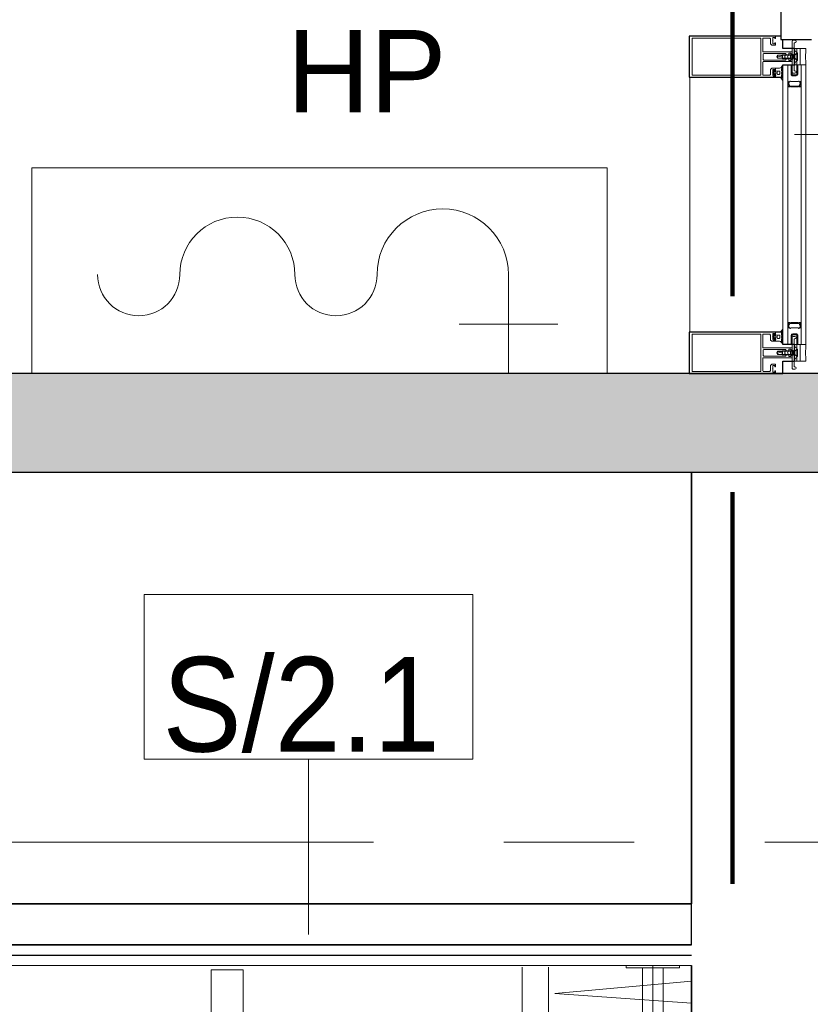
# Model space of a CAD drawing. Header units: centimetres. Extents: x 101 to 4622, y -1383 to 1498.
# Tile 13 of 68: x 2548 to 2644, y -607 to -487. Entities that reach past the tile are written whole.
import ezdxf

# ---------------------------------------------------------------- set-up
doc = ezdxf.new("R2010")
doc.units = ezdxf.units.CM
for name, pattern in [('Długa kreska', [71.4375, 47.625, -23.8125]), ('IMPORT-GEN3', [31.25, 23.75, -7.5]), ('Oś', [111.125, 63.5, -15.875, 15.875, -15.875])]:
    doc.linetypes.add(name, pattern=pattern)
for name, color, linetype, lineweight in [('A-DETL', 90, 'Continuous', 9), ('A-DETL-GENF', 92, 'Continuous', 18), ('A-DOOR', 31, 'Continuous', 25), ('A-GLAZ-CURT', 52, 'Continuous', 18), ('A-GLAZ-CWMG', 51, 'Continuous', 18), ('A-WALL', 113, 'Continuous', 25), ('A-WALL-FNSH', 113, 'Continuous', 25), ('A-WALL-IDEN', 211, 'Continuous', 18), ('A-WALL-PATT', 111, 'Continuous', 25), ('G-ANNO-TEXT', 231, 'Continuous', 18), ('G-IMPT', 8, 'Continuous', 18), ('P-SANR-FIXT', 6, 'Continuous', 18), ('S-GRID', 1, 'Continuous', 18)]:
    doc.layers.add(name, color=color, linetype=linetype, lineweight=lineweight)
doc.styles.add('Arial_5', font='arial.ttf', dxfattribs={"height": 10})
doc.styles.add('Arial_6', font='arial.ttf', dxfattribs={"width": 0.9, "height": 11.5})

# ---------------------------------------------------------------- blocks, each defined once
blk = doc.blocks.new('brodzik natryskowy dla N - Type 1-V5-4_piętro II PT - projektowany - PPOŻ B')
at = {"layer": 'P-SANR-FIXT'}
for p, q in [((-40.55, 4.05), (-40.55, 88.55)), ((-39.3, 3.75), (-39.3, 88.55)), ((-38.05, 4.05), (-38.05, 88.55)), ((-26.61, 3.95), (-26.61, 62.35)), ((-23.41, 62.35), (-23.41, 3.95)), ((10.54, 4.27), (10.54, 13.54)), ((14.45, 4.27), (14.45, 13.54)), ((-27.37, 7.14), (-44, 8.35)), ((-44, 5.67), (-27.37, 7.14)), ((-42.55, 4.05), (-42.55, 3.75)), ((-36.05, 4.05), (-42.55, 4.05)), ((-36.05, 3.75), (-36.05, 4.05)), ((14.45, 4.27), (10.54, 4.27))]:
    blk.add_line(p, q, dxfattribs=at)
blk = doc.blocks.new('HYDRANT_PPOZ_SZAFKA_NASCIENNA - SUPRON 3-1488131-4_piętro II PT - projektowany - PPOŻ B')
at = {"layer": 'P-SANR-FIXT'}
for p, q in [((47.5, 31), (-22.5, 31)), ((-22.5, 31), (-22.5, 6)), ((-22.5, 6), (-22.5, 31)), ((-22.5, 31), (47.5, 31)), ((47.5, 6), (47.5, 31)), ((47.5, 31), (47.5, 6)), ((35.5, 6), (35.5, 18)), ((35.5, 12), (29.5, 12)), ((35.5, 12), (41.5, 12))]:
    blk.add_line(p, q, dxfattribs=at)
for centre, radius, start, end in [((27.5, 18), 8, 360, 180), ((2.5, 18), 7, 0, 180), ((-9.5, 18), 5, 180, 0), ((14.5, 18), 5, 180, 0)]:
    blk.add_arc(centre, radius, start, end, dxfattribs=at)
blk = doc.blocks.new('M_Curtain Wall Dbl Glass Aluprof - 2-skrzydłowe _czynne 90_-1499611-4_piętro II PT - projektowany - PPOŻ B')
at = {"layer": 'A-DOOR'}
for p, q in [((-66.6, 1.65), (-75.9, 1.65)), ((-75.9, 1.65), (-75.9, -2.05))]:
    blk.add_line(p, q, dxfattribs=at)
blk = doc.blocks.new('Prostokątny szpros - Słup 105 mm-1305217-4_piętro II PT - projektowany - PPOŻ B')
at = {"layer": 'A-DETL-GENF'}
for p, q in [((-2.5, 2.33), (-2.5, 12.75)), ((2.45, 12.8), (-2.45, 12.8)), ((-2.26, 4.15), (-2.26, 12.4)), ((2.21, 12.45), (-2.21, 12.45)), ((2.26, 4.15), (2.26, 12.4)), ((2.5, 2.33), (2.5, 12.75)), ((-2.26, 3.8), (-2.21, 3.85)), ((-2.26, 3), (-2.26, 3.8)), ((-2.21, 4.1), (2.21, 4.1)), ((-2.21, 3.85), (-0.65, 3.85)), ((-0.65, 3.85), (-0.6, 3.8)), ((-0.6, 3.8), (-0.6, 0.33)), ((-0.35, 3.8), (-0.4, 3.75)), ((-0.4, 3.75), (-0.4, 1.06)), ((0.35, 3.8), (-0.35, 3.8)), ((0.4, 3.75), (0.35, 3.8)), ((0.4, 1.06), (0.4, 3.75)), ((0.6, 3.8), (0.65, 3.85)), ((0.6, 0.33), (0.6, 3.8)), ((0.65, 3.85), (2.21, 3.85)), ((2.21, 3.85), (2.26, 3.8)), ((2.26, 3.8), (2.26, 3)), ((-2.35, 2.6), (-2.3, 2.65)), ((-2.35, 2.4), (-2.35, 2.6)), ((-2.2, 2.4), (-2.35, 2.4)), ((-2.3, 2.65), (-1.97, 2.65)), ((-2.16, 2.9), (-2.26, 3)), ((-2.2, 2.35), (-2.2, 2.4)), ((-1.55, 2.9), (-2.16, 2.9)), ((-1.97, 2.65), (-1.95, 2.67)), ((-1.95, 2.67), (-1.92, 2.65)), ((-1.92, 2.65), (-1.6, 2.65)), ((-1.55, 2.4), (-1.7, 2.4)), ((-1.7, 2.4), (-1.7, 2.35)), ((-1.6, 2.65), (-1.55, 2.6)), ((-1.4, 2.75), (-1.55, 2.9)), ((-1.55, 2.6), (-1.55, 2.4)), ((-1.4, 2.33), (-1.4, 2.75)), ((1.55, 2.9), (1.4, 2.75)), ((1.4, 2.75), (1.4, 2.33)), ((2.16, 2.9), (1.55, 2.9)), ((1.55, 2.6), (1.6, 2.65)), ((1.55, 2.4), (1.55, 2.6)), ((1.7, 2.4), (1.55, 2.4)), ((1.6, 2.65), (1.93, 2.65)), ((1.7, 2.35), (1.7, 2.4)), ((1.93, 2.65), (1.95, 2.67)), ((1.95, 2.67), (1.98, 2.65)), ((1.98, 2.65), (2.3, 2.65)), ((2.26, 3), (2.16, 2.9)), ((2.35, 2.4), (2.2, 2.4)), ((2.2, 2.4), (2.2, 2.35)), ((2.3, 2.65), (2.35, 2.6)), ((2.35, 2.6), (2.35, 2.4)), ((-2.5, 2.33), (-2.47, 2.3)), ((-2.47, 2.3), (-2.25, 2.3)), ((-2.25, 2.3), (-2.2, 2.35)), ((-1.7, 2.35), (-1.65, 2.3)), ((-1.65, 2.3), (-1.43, 2.3)), ((-1.43, 2.3), (-1.4, 2.33)), ((1.4, 2.33), (1.43, 2.3)), ((1.43, 2.3), (1.65, 2.3)), ((1.65, 2.3), (1.7, 2.35)), ((2.2, 2.35), (2.25, 2.3)), ((2.25, 2.3), (2.47, 2.3)), ((2.47, 2.3), (2.5, 2.33)), ((-0.6, 0.33), (-0.57, 0.3)), ((-0.57, 0.3), (-0.4, 0.3)), ((-0.45, 0.65), (-0.4, 0.7)), ((-0.45, 0.45), (-0.45, 0.65)), ((-0.35, 0.45), (-0.45, 0.45)), ((-0.4, 1.06), (-0.32, 1.02)), ((-0.4, 0.7), (-0.28, 0.7)), ((-0.4, 0.3), (-0.35, 0.35)), ((-0.35, 0.35), (-0.35, 0.45)), ((-0.32, 1.02), (-0.08, 1.16)), ((-0.28, 0.7), (0, 0.86)), ((-0.08, 1.16), (0.08, 1.16)), ((0, 0.86), (0.28, 0.7)), ((0.08, 1.16), (0.33, 1.02)), ((0.28, 0.7), (0.4, 0.7)), ((0.33, 1.02), (0.4, 1.06)), ((0.45, 0.45), (0.35, 0.45)), ((0.35, 0.45), (0.35, 0.35)), ((0.35, 0.35), (0.4, 0.3)), ((0.4, 0.7), (0.45, 0.65)), ((0.4, 0.3), (0.57, 0.3)), ((0.45, 0.65), (0.45, 0.45)), ((0.57, 0.3), (0.6, 0.33))]:
    blk.add_line(p, q, dxfattribs=at)
for centre, start, end in [((-2.45, 12.75), 90, 180), ((-2.21, 12.4), 90, 180), ((2.21, 12.4), 0, 90), ((2.45, 12.75), 0, 90), ((-2.21, 4.15), 180, 270), ((2.21, 4.15), 270, 0)]:
    blk.add_arc(centre, 0.05, start, end, dxfattribs=at)
at = {"layer": 'G-IMPT'}
for p, q in [((-0.02, 2.15), (-0.05, 2.1)), ((0.12, 1.51), (-0.03, 2.01)), ((-2, -0.05), (-2, 0.15)), ((2, 0.15), (2, -0.05)), ((-1, -1.4), (-1, -0.7)), ((0.19, -0.03), (-0.19, -0.03)), ((1, -1.4), (1, -0.7))]:
    blk.add_line(p, q, dxfattribs=at)
at = {"layer": 'G-IMPT', "flags": 128}
for points in [[(0.46, -0.3), (0.46, -0.35), (-0.46, -0.35), (-0.46, -0.3), (0.46, -0.3), (0.19, -0.03), (0.19, 0.45), (0.19, 1.35), (0.19, 1.51), (0.19, 2.05), (0.02, 2.15), (-0.02, 2.15), (-0.19, 2.05), (-0.19, 1.51), (0.19, 1.51), (0.24, 1.46), (0.24, 1.35), (0.24, 0.5), (-0.24, 0.5), (-0.24, 1.35), (-0.24, 1.46), (0.24, 1.46)], [(-0.24, 1.46), (-0.19, 1.51), (-0.19, 1.35), (-0.19, 0.45), (0.19, 0.45), (0.24, 0.5)], [(-1.85, 0.3), (-0.36, 0.3), (-0.34, 0.31), (-0.33, 0.34), (-0.31, 0.35), (-0.3, 0.35), (-0.28, 0.33), (-0.28, 0.2), (-0.23, 0.15), (-0.19, 0.15), (0.19, 0.15), (0.23, 0.15), (0.28, 0.2), (0.28, 0.33), (0.3, 0.35), (0.31, 0.35), (0.33, 0.34), (0.34, 0.31), (0.36, 0.3), (1.85, 0.3)], [(1.7, -0.05), (1.7, 0), (1.67, 0.03), (1.22, 0.03), (1.18, 0.03), (0.68, -0.09), (0.6, -0.19), (0.6, -0.25), (0.55, -0.3), (0.05, -0.3), (0.03, -0.29), (0.02, -0.28), (-0.02, -0.28), (-0.03, -0.29), (-0.05, -0.3), (-0.55, -0.3), (-0.6, -0.25), (-0.6, -0.19), (-0.68, -0.09), (-1.18, 0.03), (-1.22, 0.03), (-1.67, 0.03), (-1.7, 0), (-1.7, -0.05)], [(-0.46, -0.3), (-0.19, -0.03), (-0.19, 0.45), (-0.24, 0.5)]]:
    blk.add_lwpolyline(points, dxfattribs=at)
at = {"layer": 'G-IMPT', "linetype": 'IMPORT-GEN3', "flags": 128}
blk.add_lwpolyline([(-0.02, 2.15), (0.17, 2.04), (0.17, 1.51)], dxfattribs=at)
at = {"layer": 'G-IMPT', "flags": 128}
for points in [[(-1, 0.3), (1, 0.3), (1, -0.3), (-1, -0.3)], [(-1, -0.3), (1, -0.3), (1, -0.7), (-1, -0.7)]]:
    blk.add_lwpolyline(points, close=True, dxfattribs=at)
at = {"layer": 'G-IMPT'}
for centre, radius, start, end in [((-0.12, 2.22), 0.183, 247.4798, 294.8131), ((0.1, 2.07), 0.146, 170, 204.7886), ((-1.85, 0.15), 0.15, 90, 180), ((1.85, 0.15), 0.15, 360, 90), ((-1.85, -0.05), 0.15, 180, 0), ((1.85, -0.05), 0.15, 180, 0), ((0, -11.37), 10.02, 84.2752, 95.7248)]:
    blk.add_arc(centre, radius, start, end, dxfattribs=at)
blk = doc.blocks.new('Prostokątny szpros - Słup Aluprof MB-SR50N EFEKT Ug_1_0-1406816-4_piętro II PT - projektowany - PPOŻ B')
at = {"layer": 'A-GLAZ-CWMG', "lineweight": 25}
for p, q in [((-1, -1.4), (-1, 0)), ((-1, 0), (1, 0)), ((1, 0), (1, -1.4)), ((-2.5, -12.8), (-2.5, -1.4)), ((-2.5, -1.4), (-1, -1.4)), ((1, -1.4), (2.1, -1.4)), ((2.5, -1.65), (2.5, -12.8)), ((2.5, -12.8), (-2.5, -12.8))]:
    blk.add_line(p, q, dxfattribs=at)
blk = doc.blocks.new('Aluprof szyba Ug_1_0 - Aluprof szyba Ug_1_0-1501037-4_piętro II PT - projektowany - PPOŻ B')
at = {"layer": 'A-GLAZ-CURT'}
for p, q in [((17, 1.4), (-17, 1.4)), ((-17, 1.4), (-17, -1.4)), ((17, -1.4), (17, 1.4)), ((-17, 0.8), (17, 0.8)), ((-17, -0.8), (17, -0.8)), ((-17, -1.4), (17, -1.4))]:
    blk.add_line(p, q, dxfattribs=at)
at = {"layer": 'G-IMPT'}
for p, q in [((-16.27, 2.57), (-16.35, 2.46)), ((-16.21, 2.58), (-16.25, 2.58)), ((-16.2, 2.47), (-16.2, 2.27)), ((-15.9, 2.27), (-15.9, 2.47)), ((-15.85, 2.58), (-15.89, 2.58)), ((-15.75, 2.46), (-15.83, 2.57)), ((15.75, 2.46), (15.83, 2.57)), ((15.85, 2.58), (15.89, 2.58)), ((15.9, 2.27), (15.9, 2.47)), ((16.2, 2.47), (16.2, 2.27)), ((16.21, 2.58), (16.25, 2.58)), ((16.27, 2.57), (16.35, 2.46)), ((-16.6, 2.27), (-16.6, 1.85)), ((-16.38, 2.3), (-16.57, 2.3)), ((-16.47, 1.6), (-16.31, 1.6)), ((-16.25, 2.05), (-16.25, 1.85)), ((-15.9, 2.1), (-16.2, 2.1)), ((-16.2, 1.8), (-15.9, 1.8)), ((-16.18, 2.25), (-15.92, 2.25)), ((-15.85, 1.85), (-15.85, 2.05)), ((-15.79, 1.6), (-15.63, 1.6)), ((-15.53, 2.3), (-15.72, 2.3)), ((-15.5, 1.85), (-15.5, 2.27)), ((15.5, 1.85), (15.5, 2.27)), ((15.53, 2.3), (15.72, 2.3)), ((15.79, 1.6), (15.63, 1.6)), ((15.85, 1.85), (15.85, 2.05)), ((15.9, 2.1), (16.2, 2.1)), ((16.2, 1.8), (15.9, 1.8)), ((16.18, 2.25), (15.92, 2.25)), ((16.25, 2.05), (16.25, 1.85)), ((16.47, 1.6), (16.31, 1.6)), ((16.38, 2.3), (16.57, 2.3)), ((16.6, 2.27), (16.6, 1.85)), ((-16.95, 0.3), (-15.9, 0.3)), ((16.95, 0.3), (15.9, 0.3)), ((-15.9, -0.3), (-16.95, -0.3)), ((15.9, -0.3), (16.95, -0.3))]:
    blk.add_line(p, q, dxfattribs=at)
at = {"layer": 'G-IMPT', "flags": 128}
for points in [[(-16.33, 2.43), (-16.3, 2.42), (-16.3, 2.3)], [(-15.8, 2.3), (-15.8, 2.42), (-15.76, 2.43)], [(15.8, 2.3), (15.8, 2.42), (15.76, 2.43)], [(16.33, 2.43), (16.3, 2.42), (16.3, 2.3)], [(-17, -0.35), (-17, -0.4), (-17, -0.8), (-14.93, -0.8), (-14.93, -0.77), (-14.95, -0.77), (-14.96, -0.76), (-14.97, -0.74), (-14.97, -0.72), (-14.97, -0.71), (-14.96, -0.7), (-14.95, -0.69), (-14.94, -0.69), (-14.94, -0.69), (-14.94, -0.69), (-14.93, -0.68), (-14.93, -0.68), (-14.93, -0.67), (-14.92, -0.67), (-14.92, -0.66), (-14.92, -0.66), (-14.92, -0.65), (-14.92, -0.65), (-14.92, -0.64), (-14.92, -0.64), (-14.92, -0.63), (-14.92, -0.63), (-14.93, -0.62), (-14.93, -0.62), (-14.93, -0.62), (-14.94, -0.61), (-14.94, -0.61), (-14.95, -0.6), (-15.02, -0.57), (-15.03, -0.55), (-15.03, -0.54), (-15.03, -0.5), (-15.03, -0.5), (-15.03, -0.49), (-15.02, -0.48), (-15.01, -0.47), (-15.01, -0.47), (-15, -0.47), (-15, -0.47), (-15, -0.47), (-15, -0.47), (-14.98, -0.46), (-14.98, -0.46), (-14.98, -0.46), (-14.98, -0.46), (-14.98, -0.46), (-14.98, -0.46), (-14.98, -0.46), (-14.97, -0.45), (-14.97, -0.45), (-14.97, -0.45), (-14.97, -0.45), (-14.97, -0.45), (-14.97, -0.44), (-14.97, -0.44), (-14.97, 0), (-14.97, 0.44), (-14.97, 0.44), (-14.97, 0.45), (-14.97, 0.45), (-14.97, 0.45), (-14.97, 0.45), (-14.97, 0.45), (-14.98, 0.46), (-14.98, 0.46), (-14.98, 0.46), (-14.98, 0.46), (-14.98, 0.46), (-14.98, 0.46), (-14.98, 0.46), (-14.98, 0.46), (-14.99, 0.46), (-14.99, 0.46), (-14.99, 0.46), (-14.99, 0.46), (-14.99, 0.46), (-15, 0.47), (-15, 0.47), (-15, 0.47), (-15, 0.47), (-15, 0.47), (-15, 0.47), (-15.01, 0.47), (-15.01, 0.47), (-15.02, 0.48), (-15.03, 0.49), (-15.03, 0.5), (-15.03, 0.55), (-15.02, 0.57), (-15.01, 0.57), (-14.95, 0.6), (-14.94, 0.61), (-14.94, 0.61), (-14.93, 0.62), (-14.93, 0.62), (-14.93, 0.62), (-14.92, 0.63), (-14.92, 0.63), (-14.92, 0.64), (-14.92, 0.64), (-14.92, 0.65), (-14.92, 0.65), (-14.92, 0.66), (-14.92, 0.66), (-14.92, 0.67), (-14.93, 0.67), (-14.93, 0.68), (-14.93, 0.68), (-14.94, 0.69), (-14.94, 0.69), (-14.94, 0.69), (-14.95, 0.69), (-14.95, 0.69), (-14.96, 0.7), (-14.97, 0.71), (-14.97, 0.72), (-14.97, 0.74), (-14.96, 0.76), (-14.95, 0.77), (-14.93, 0.77), (-14.93, 0.8), (-17, 0.8), (-17, 0.4), (-17, 0.35)], [(-15.8, 0.2), (-15.8, 0.04), (-15.81, 0.01)], [(-14.94, 0.7), (-14.85, 0.69), (-14.77, 0.68), (-14.68, 0.67), (-14.6, 0.66)], [(-14.35, 0.8), (-14.49, 0.8), (-14.64, 0.8), (-14.79, 0.8), (-14.93, 0.8)], [(-14.93, 0.8), (-14.93, 0.79), (-14.93, 0.78), (-14.93, 0.78), (-14.93, 0.77)], [(-14.93, 0.77), (-14.81, 0.77), (-14.68, 0.77), (-14.56, 0.77), (-14.44, 0.77)], [(-14.49, 0.76), (-14.6, 0.76), (-14.71, 0.76), (-14.82, 0.76), (-14.93, 0.76)], [(-14.6, 0.66), (-14.59, 0.65), (-14.59, 0.64), (-14.58, 0.63), (-14.58, 0.62)], [(-14.58, 0.62), (-14.58, 0.61), (-14.57, 0.6), (-14.56, 0.59), (-14.55, 0.59)], [(-14.55, 0.59), (-14.53, 0.59), (-14.52, 0.59), (-14.5, 0.59), (-14.48, 0.59)], [(-14.47, 0.73), (-14.47, 0.74), (-14.47, 0.75), (-14.48, 0.76), (-14.49, 0.76)], [(-14.48, 0.71), (-14.48, 0.72), (-14.48, 0.73), (-14.48, 0.73), (-14.47, 0.73)], [(-14.48, 0.69), (-14.48, 0.69), (-14.48, 0.7), (-14.48, 0.71), (-14.48, 0.71)], [(-14.45, 0.69), (-14.45, 0.69), (-14.46, 0.69), (-14.47, 0.69), (-14.48, 0.69)], [(-14.44, 0.77), (-14.44, 0.75), (-14.44, 0.73), (-14.44, 0.71), (-14.45, 0.69)], [(-14.44, 0.77), (-14.41, 0.77), (-14.39, 0.77), (-14.37, 0.77), (-14.35, 0.77)], [(-14.35, 0.77), (-14.37, 0.77), (-14.39, 0.77), (-14.41, 0.77), (-14.44, 0.77)], [(-14.43, 0.54), (-14.43, 0.27), (-14.43, 0), (-14.43, -0.27), (-14.43, -0.54)], [(-14.34, 0.47), (-14.36, 0.49), (-14.37, 0.52), (-14.36, 0.55), (-14.35, 0.57)], [(-14.35, 0.77), (-14.35, 0.78), (-14.35, 0.79), (-14.35, 0.79), (-14.35, 0.8)], [(-14.35, 0.57), (-14.35, 0.57), (-14.34, 0.58), (-14.34, 0.58), (-14.34, 0.58)], [(-14.33, 0.44), (-14.33, 0.45), (-14.33, 0.46), (-14.34, 0.46), (-14.34, 0.47)], [(-14.33, 0.6), (-14.33, 0.64), (-14.33, 0.68), (-14.33, 0.72), (-14.33, 0.76)], [(-14.33, -0.44), (-14.33, -0.22), (-14.33, 0), (-14.33, 0.22), (-14.33, 0.44)], [(14.33, 0.6), (14.33, 0.64), (14.33, 0.68), (14.33, 0.72), (14.33, 0.76)], [(14.33, 0.44), (14.33, 0.45), (14.33, 0.46), (14.34, 0.46), (14.34, 0.47)], [(14.33, -0.44), (14.33, -0.22), (14.33, 0), (14.33, 0.22), (14.33, 0.44)], [(14.35, 0.57), (14.35, 0.57), (14.34, 0.58), (14.34, 0.58), (14.34, 0.58)], [(14.34, 0.47), (14.36, 0.49), (14.37, 0.52), (14.36, 0.55), (14.35, 0.57)], [(14.35, 0.8), (14.49, 0.8), (14.64, 0.8), (14.79, 0.8), (14.93, 0.8)], [(14.35, 0.77), (14.35, 0.78), (14.35, 0.79), (14.35, 0.79), (14.35, 0.8)], [(14.44, 0.77), (14.41, 0.77), (14.39, 0.77), (14.37, 0.77), (14.35, 0.77)], [(14.35, 0.77), (14.37, 0.77), (14.39, 0.77), (14.41, 0.77), (14.44, 0.77)], [(14.43, 0.54), (14.43, 0.27), (14.43, 0), (14.43, -0.27), (14.43, -0.54)], [(14.93, 0.77), (14.81, 0.77), (14.68, 0.77), (14.56, 0.77), (14.44, 0.77)], [(14.44, 0.77), (14.44, 0.75), (14.44, 0.73), (14.44, 0.71), (14.45, 0.69)], [(14.45, 0.69), (14.45, 0.69), (14.46, 0.69), (14.47, 0.69), (14.48, 0.69)], [(14.47, 0.73), (14.47, 0.74), (14.47, 0.75), (14.48, 0.76), (14.49, 0.76)], [(14.48, 0.71), (14.48, 0.72), (14.48, 0.73), (14.48, 0.73), (14.47, 0.73)], [(14.48, 0.69), (14.48, 0.69), (14.48, 0.7), (14.48, 0.71), (14.48, 0.71)], [(14.55, 0.59), (14.53, 0.59), (14.52, 0.59), (14.5, 0.59), (14.48, 0.59)], [(14.49, 0.76), (14.6, 0.76), (14.71, 0.76), (14.82, 0.76), (14.93, 0.76)], [(14.58, 0.62), (14.58, 0.61), (14.57, 0.6), (14.56, 0.59), (14.55, 0.59)], [(14.6, 0.66), (14.59, 0.65), (14.59, 0.64), (14.58, 0.63), (14.58, 0.62)], [(14.94, 0.7), (14.85, 0.69), (14.77, 0.68), (14.68, 0.67), (14.6, 0.66)], [(17, -0.35), (17, -0.4), (17, -0.8), (14.93, -0.8), (14.93, -0.77), (14.95, -0.77), (14.96, -0.76), (14.97, -0.74), (14.97, -0.72), (14.97, -0.71), (14.96, -0.7), (14.95, -0.69), (14.94, -0.69), (14.94, -0.69), (14.94, -0.69), (14.93, -0.68), (14.93, -0.68), (14.93, -0.67), (14.92, -0.67), (14.92, -0.66), (14.92, -0.66), (14.92, -0.65), (14.92, -0.65), (14.92, -0.64), (14.92, -0.64), (14.92, -0.63), (14.92, -0.63), (14.93, -0.62), (14.93, -0.62), (14.93, -0.62), (14.94, -0.61), (14.94, -0.61), (14.95, -0.6), (15.02, -0.57), (15.03, -0.55), (15.03, -0.54), (15.03, -0.5), (15.03, -0.5), (15.03, -0.49), (15.02, -0.48), (15.01, -0.47), (15.01, -0.47), (15, -0.47), (15, -0.47), (15, -0.47), (15, -0.47), (14.98, -0.46), (14.98, -0.46), (14.98, -0.46), (14.98, -0.46), (14.98, -0.46), (14.98, -0.46), (14.98, -0.46), (14.97, -0.45), (14.97, -0.45), (14.97, -0.45), (14.97, -0.45), (14.97, -0.45), (14.97, -0.44), (14.97, -0.44), (14.97, 0), (14.97, 0.44), (14.97, 0.44), (14.97, 0.45), (14.97, 0.45), (14.97, 0.45), (14.97, 0.45), (14.97, 0.45), (14.98, 0.46), (14.98, 0.46), (14.98, 0.46), (14.98, 0.46), (14.98, 0.46), (14.98, 0.46), (14.98, 0.46), (14.98, 0.46), (14.99, 0.46), (14.99, 0.46), (14.99, 0.46), (14.99, 0.46), (14.99, 0.46), (15, 0.47), (15, 0.47), (15, 0.47), (15, 0.47), (15, 0.47), (15, 0.47), (15.01, 0.47), (15.01, 0.47), (15.02, 0.48), (15.03, 0.49), (15.03, 0.5), (15.03, 0.55), (15.02, 0.57), (15.01, 0.57), (14.95, 0.6), (14.94, 0.61), (14.94, 0.61), (14.93, 0.62), (14.93, 0.62), (14.93, 0.62), (14.92, 0.63), (14.92, 0.63), (14.92, 0.64), (14.92, 0.64), (14.92, 0.65), (14.92, 0.65), (14.92, 0.66), (14.92, 0.66), (14.92, 0.67), (14.93, 0.67), (14.93, 0.68), (14.93, 0.68), (14.94, 0.69), (14.94, 0.69), (14.94, 0.69), (14.95, 0.69), (14.95, 0.69), (14.96, 0.7), (14.97, 0.71), (14.97, 0.72), (14.97, 0.74), (14.96, 0.76), (14.95, 0.77), (14.93, 0.77), (14.93, 0.8), (17, 0.8), (17, 0.4), (17, 0.35)], [(14.93, 0.8), (14.93, 0.79), (14.93, 0.78), (14.93, 0.78), (14.93, 0.77)], [(15.8, 0.2), (15.8, 0.04), (15.81, 0.01)], [(-15.81, -0.01), (-15.81, -0.02), (-15.8, -0.2)], [(-14.6, -0.66), (-14.68, -0.67), (-14.77, -0.68), (-14.85, -0.69), (-14.94, -0.7)], [(-14.93, -0.76), (-14.82, -0.76), (-14.71, -0.76), (-14.6, -0.76), (-14.49, -0.76)], [(-14.44, -0.77), (-14.56, -0.77), (-14.68, -0.77), (-14.81, -0.77), (-14.93, -0.77)], [(-14.93, -0.77), (-14.93, -0.78), (-14.93, -0.79), (-14.93, -0.79), (-14.93, -0.8)], [(-14.93, -0.8), (-14.79, -0.8), (-14.64, -0.8), (-14.49, -0.8), (-14.35, -0.8)], [(-14.58, -0.62), (-14.58, -0.63), (-14.59, -0.64), (-14.59, -0.65), (-14.6, -0.66)], [(-14.55, -0.59), (-14.56, -0.59), (-14.57, -0.6), (-14.58, -0.61), (-14.58, -0.62)], [(-14.48, -0.59), (-14.5, -0.59), (-14.52, -0.59), (-14.53, -0.59), (-14.55, -0.59)], [(-14.49, -0.76), (-14.48, -0.76), (-14.47, -0.75), (-14.47, -0.74), (-14.47, -0.73)], [(-14.48, -0.71), (-14.48, -0.71), (-14.48, -0.7), (-14.48, -0.69), (-14.48, -0.69)], [(-14.48, -0.69), (-14.47, -0.69), (-14.46, -0.69), (-14.45, -0.69), (-14.45, -0.69)], [(-14.47, -0.73), (-14.48, -0.73), (-14.48, -0.73), (-14.48, -0.72), (-14.48, -0.71)], [(-14.45, -0.69), (-14.44, -0.71), (-14.44, -0.73), (-14.44, -0.75), (-14.44, -0.77)], [(-14.35, -0.78), (-14.37, -0.77), (-14.39, -0.77), (-14.41, -0.77), (-14.44, -0.77)], [(-14.44, -0.77), (-14.41, -0.77), (-14.39, -0.77), (-14.37, -0.77), (-14.35, -0.78)], [(-14.35, -0.57), (-14.36, -0.55), (-14.37, -0.52), (-14.36, -0.49), (-14.34, -0.47)], [(-14.34, -0.58), (-14.34, -0.58), (-14.34, -0.58), (-14.35, -0.57), (-14.35, -0.57)], [(-14.35, -0.8), (-14.35, -0.79), (-14.35, -0.79), (-14.35, -0.78), (-14.35, -0.78)], [(-14.34, -0.47), (-14.34, -0.46), (-14.33, -0.46), (-14.33, -0.45), (-14.33, -0.44)], [(-14.33, -0.76), (-14.33, -0.72), (-14.33, -0.68), (-14.33, -0.64), (-14.33, -0.6)], [(14.34, -0.47), (14.34, -0.46), (14.33, -0.46), (14.33, -0.45), (14.33, -0.44)], [(14.33, -0.76), (14.33, -0.72), (14.33, -0.68), (14.33, -0.64), (14.33, -0.6)], [(14.35, -0.57), (14.36, -0.55), (14.37, -0.52), (14.36, -0.49), (14.34, -0.47)], [(14.34, -0.58), (14.34, -0.58), (14.34, -0.58), (14.35, -0.57), (14.35, -0.57)], [(14.35, -0.78), (14.37, -0.77), (14.39, -0.77), (14.41, -0.77), (14.44, -0.77)], [(14.44, -0.77), (14.41, -0.77), (14.39, -0.77), (14.37, -0.77), (14.35, -0.78)], [(14.35, -0.8), (14.35, -0.79), (14.35, -0.79), (14.35, -0.78), (14.35, -0.78)], [(14.93, -0.8), (14.79, -0.8), (14.64, -0.8), (14.49, -0.8), (14.35, -0.8)], [(14.45, -0.69), (14.44, -0.71), (14.44, -0.73), (14.44, -0.75), (14.44, -0.77)], [(14.44, -0.77), (14.56, -0.77), (14.68, -0.77), (14.81, -0.77), (14.93, -0.77)], [(14.48, -0.69), (14.47, -0.69), (14.46, -0.69), (14.45, -0.69), (14.45, -0.69)], [(14.47, -0.73), (14.48, -0.73), (14.48, -0.73), (14.48, -0.72), (14.48, -0.71)], [(14.49, -0.76), (14.48, -0.76), (14.47, -0.75), (14.47, -0.74), (14.47, -0.73)], [(14.48, -0.59), (14.5, -0.59), (14.52, -0.59), (14.53, -0.59), (14.55, -0.59)], [(14.48, -0.71), (14.48, -0.71), (14.48, -0.7), (14.48, -0.69), (14.48, -0.69)], [(14.93, -0.76), (14.82, -0.76), (14.71, -0.76), (14.6, -0.76), (14.49, -0.76)], [(14.55, -0.59), (14.56, -0.59), (14.57, -0.6), (14.58, -0.61), (14.58, -0.62)], [(14.58, -0.62), (14.58, -0.63), (14.59, -0.64), (14.59, -0.65), (14.6, -0.66)], [(14.6, -0.66), (14.68, -0.67), (14.77, -0.68), (14.85, -0.69), (14.94, -0.7)], [(14.93, -0.77), (14.93, -0.78), (14.93, -0.79), (14.93, -0.79), (14.93, -0.8)], [(15.81, -0.01), (15.81, -0.02), (15.8, -0.2)]]:
    blk.add_lwpolyline(points, dxfattribs=at)
for points in [[(-16.98, 0.42), (-15.88, 0.42)], [(-15.68, 0.22), (-15.68, -0.22)], [(15.68, 0.22), (15.68, -0.22)], [(16.98, 0.42), (15.88, 0.42)], [(-15.88, -0.42), (-16.98, -0.42)], [(15.88, -0.42), (16.98, -0.42)]]:
    blk.add_lwpolyline(points, close=True, dxfattribs=at)
at = {"layer": 'G-IMPT'}
for centre, radius, start, end in [((-16.33, 2.45), 0.02, 145, 255), ((-16.25, 2.55), 0.03, 90, 145), ((-16.21, 2.55), 0.03, 63.112, 90), ((-16.18, 2.47), 0.02, 75.5225, 180), ((-16.05, 2.84), 0.3, 241.3165, 298.6835), ((-16.05, 2.93), 0.464, 254.3781, 285.6219), ((-15.92, 2.47), 0.02, 0, 104.4775), ((-15.89, 2.55), 0.03, 90, 116.888), ((-15.85, 2.55), 0.03, 35, 90), ((-15.77, 2.45), 0.02, 285, 35), ((15.77, 2.45), 0.02, 145, 255), ((15.85, 2.55), 0.03, 90, 145), ((15.89, 2.55), 0.03, 63.112, 90), ((15.92, 2.47), 0.02, 75.5225, 180), ((16.05, 2.84), 0.3, 241.3165, 298.6835), ((16.05, 2.93), 0.464, 254.3781, 285.6219), ((16.18, 2.47), 0.02, 360, 104.4775), ((16.21, 2.55), 0.03, 90, 116.888), ((16.25, 2.55), 0.03, 35, 90), ((16.33, 2.45), 0.02, 285, 35), ((-16.91, 1.44), 0.0401, 119.3457, 285.4538), ((-17.04, 1.9), 0.442, 284.0449, 352.6549), ((-16.97, 2.02), 0.624, 276.7503, 313.2183), ((-16.57, 2.27), 0.03, 90, 180), ((-16.47, 1.5), 0.1, 90.109, 138.502), ((-16.47, 1.43), 0.03, 90.109, 270.109), ((-16.51, 1.96), 0.559, 273.2975, 316.7848), ((-16.51, 1.78), 0.324, 276.9049, 314.0419), ((-16.38, 2.27), 0.03, 30, 90), ((-16.33, 2.3), 0.03, 210, 360), ((-16.31, 1.57), 0.03, 314.0419, 90.5024), ((-16.2, 2.05), 0.05, 90, 180), ((-16.2, 1.85), 0.05, 180, 270), ((-16.18, 2.27), 0.02, 180, 270), ((-16.05, 1.55), 0.05, 85.1106, 150.4706), ((-16.05, 1.55), 0.05, 29.5294, 94.8894), ((-15.59, 1.96), 0.559, 223.2152, 266.7025), ((-15.92, 2.27), 0.02, 270, 360), ((-15.9, 2.05), 0.05, 0, 90), ((-15.9, 1.85), 0.05, 270, 360), ((-15.79, 1.57), 0.03, 89.4976, 225.9581), ((-15.59, 1.78), 0.324, 225.9581, 263.0951), ((-15.77, 2.3), 0.03, 180, 330), ((-15.72, 2.27), 0.03, 90, 150), ((-15.63, 1.5), 0.1, 41.498, 89.891), ((-15.63, 1.43), 0.03, 269.891, 89.891), ((-15.13, 2.02), 0.624, 226.7817, 263.2497), ((-15.53, 2.27), 0.03, 360, 90), ((-15.06, 1.9), 0.442, 187.3451, 255.9551), ((-15.19, 1.44), 0.0401, 254.5462, 60.6543), ((15.19, 1.44), 0.0401, 119.3457, 285.4538), ((15.06, 1.9), 0.442, 284.0449, 352.6549), ((15.13, 2.02), 0.624, 276.7503, 313.2183), ((15.53, 2.27), 0.03, 90, 180), ((15.63, 1.5), 0.1, 90.109, 138.502), ((15.63, 1.43), 0.03, 90.109, 270.109), ((15.59, 1.96), 0.559, 273.2975, 316.7848), ((15.59, 1.78), 0.324, 276.9049, 314.0419), ((15.72, 2.27), 0.03, 30, 90), ((15.77, 2.3), 0.03, 210, 360), ((15.79, 1.57), 0.03, 314.0419, 90.5024), ((15.9, 2.05), 0.05, 90, 180), ((15.9, 1.85), 0.05, 180, 270), ((15.92, 2.27), 0.02, 180, 270), ((16.05, 1.55), 0.05, 85.1106, 150.4706), ((16.05, 1.55), 0.05, 29.5294, 94.8894), ((16.51, 1.96), 0.559, 223.2152, 266.7025), ((16.18, 2.27), 0.02, 270, 360), ((16.2, 2.05), 0.05, 360, 90), ((16.2, 1.85), 0.05, 270, 360), ((16.31, 1.57), 0.03, 89.4976, 225.9581), ((16.51, 1.78), 0.324, 225.9581, 263.0951), ((16.33, 2.3), 0.03, 180, 330), ((16.38, 2.27), 0.03, 90, 150), ((16.47, 1.5), 0.1, 41.498, 89.891), ((16.47, 1.43), 0.03, 269.891, 89.891), ((16.97, 2.02), 0.624, 226.7817, 263.2497), ((16.57, 2.27), 0.03, 0, 90), ((17.04, 1.9), 0.442, 187.3451, 255.9551), ((16.91, 1.44), 0.0401, 254.5462, 60.6543), ((-16.98, 0.4), 0.02, 90, 180), ((-16.98, 0.4), 0.02, 90, 180), ((-16.95, 0.35), 0.05, 180, 270), ((-15.9, 0.2), 0.1, 360, 90), ((-15.88, 0.22), 0.2, 0, 90), ((-15.88, 0.22), 0.2, 0, 90), ((-15.8, 0), 0.02, 135, 225), ((-15.82, 0.04), 0.02, 315, 360), ((-14.93, 0.73), 0.03, 90.0255, 262.7766), ((-14.48, 0.54), 0.05, 360, 90), ((-14.35, 0.76), 0.0151, 0.296, 89.704), ((-14.36, 0.6), 0.03, 318.7673, 0), ((14.35, 0.76), 0.0151, 90.296, 179.704), ((14.36, 0.6), 0.03, 180, 221.2327), ((14.48, 0.54), 0.05, 90, 180), ((14.93, 0.73), 0.03, 277.2234, 89.9745), ((15.88, 0.22), 0.2, 90, 180), ((15.88, 0.22), 0.2, 90, 180), ((15.9, 0.2), 0.1, 90, 180), ((15.82, 0.04), 0.02, 180, 225), ((15.8, 0), 0.02, 315, 45), ((16.95, 0.35), 0.05, 270, 360), ((16.98, 0.4), 0.02, 360, 90), ((16.98, 0.4), 0.02, 360, 90), ((-16.95, -0.35), 0.05, 90, 180), ((-16.98, -0.4), 0.02, 180, 270), ((-16.98, -0.4), 0.02, 180, 270), ((-15.9, -0.2), 0.1, 270, 0), ((-15.88, -0.22), 0.2, 270, 0), ((-15.88, -0.22), 0.2, 270, 0), ((-15.82, -0.04), 0.02, 360, 45), ((-14.93, -0.73), 0.03, 97.2234, 269.9745), ((-14.48, -0.54), 0.05, 270, 360), ((-14.35, -0.76), 0.0151, 270.296, 359.704), ((-14.36, -0.6), 0.03, 360, 41.2327), ((14.36, -0.6), 0.03, 138.7673, 180), ((14.35, -0.76), 0.0151, 180.296, 269.704), ((14.48, -0.54), 0.05, 180, 270), ((14.93, -0.73), 0.03, 270.0255, 82.7766), ((15.88, -0.22), 0.2, 180, 270), ((15.88, -0.22), 0.2, 180, 270), ((15.82, -0.04), 0.02, 135, 180), ((15.9, -0.2), 0.1, 180, 270), ((16.95, -0.35), 0.05, 360, 90), ((16.98, -0.4), 0.02, 270, 360), ((16.98, -0.4), 0.02, 270, 0)]:
    blk.add_arc(centre, radius, start, end, dxfattribs=at)
blk = doc.blocks.new('Prostokątny szpros - Rygiel Aluprof MB-SR50N EFEKT Ug_1_0-1499576-4_piętro II PT - projektowany - PPOŻ B')
at = {"layer": 'A-GLAZ-CWMG'}
blk.add_line((1000.63, -302.38), (1000.63, -333.38), dxfattribs=at)
blk = doc.blocks.new('Prostokątny szpros - Słup Aluprof MB-SR50N EFEKT Ug_1_0-1501040-4_piętro II PT - projektowany - PPOŻ B')
at = {"layer": 'A-GLAZ-CWMG', "lineweight": 25}
for p, q in [((-1.5, 0), (-3.5, 0)), ((-3.5, 0), (-3.5, -1.4)), ((-1.5, -1.4), (-1.5, 0)), ((-3.5, -1.4), (-5, -1.4)), ((-5, -1.4), (-5, -12.8)), ((0, -1.4), (-1.5, -1.4)), ((0, -12.8), (0, -1.4)), ((-5, -12.8), (0, -12.8))]:
    blk.add_line(p, q, dxfattribs=at)
blk = doc.blocks.new('ET sciana_AT7 - 10mm-838066-4_piętro II PT - projektowany - PPOŻ B')
at = {"layer": 'A-WALL-IDEN'}
for p, q in [((-0.4, 0.196875), (0.4, 0.196875)), ((-0.4, -0.203125), (-0.4, 0.196875)), ((0.4, 0.196875), (0.4, -0.203125)), ((-0.4, -0.203125), (0.4, -0.203125))]:
    blk.add_line(p, q, dxfattribs=at)

msp = doc.modelspace()

# ---------------------------------------------------------------- hatches: boundary and pattern name
at = {"layer": 'A-WALL-PATT'}
h = msp.add_hatch(color=9, dxfattribs=at)
h.paths.add_polyline_path([(1768.04, -542.38), (1768.04, -530.38), (1761.04, -530.38), (1761.04, -542.38)], flags=0)
h.paths.add_polyline_path([(1878.04, -542.38), (2094.04, -542.38), (2094.04, -530.38), (1878.04, -530.38), (1878.04, -532.88)], flags=0)
h.paths.add_polyline_path([(2409.54, -542.38), (2732.04, -542.38), (2732.04, -530.38), (2409.54, -530.38), (2409.54, -532.88)], flags=0)
h.paths.add_polyline_path([(2941.04, -542.38), (3060.54, -542.38), (3060.54, -530.38), (2941.04, -530.38), (2941.04, -532.88)], flags=0)
h.paths.add_polyline_path([(3262.04, -542.38), (3652.04, -542.38), (3652.04, -530.38), (3262.04, -530.38)], flags=0)
h.paths.add_polyline_path([(3802.04, -542.38), (4088.04, -542.38), (4088.04, -530.38), (3802.04, -530.38), (3802.04, -532.88)], flags=0)
h.paths.add_polyline_path([(4222.04, -542.38), (4453.04, -542.38), (4453.04, -530.38), (4222.04, -530.38)], flags=0)

# ---------------------------------------------------------------- linework, layer by layer
at = {"layer": 'A-DETL', "linetype": 'Długa kreska', "lineweight": 100}
msp.add_line((2634.54, -1235.38), (2634.54, -294.38), dxfattribs=at)
at = {"layer": 'A-WALL'}
for p, q in [((2732.04, -530.38), (2409.54, -530.38)), ((2539.04, -542.38), (2732.04, -542.38)), ((2629.54, -599.88), (2629.54, -594.88)), ((2539.04, -601.13), (2629.54, -601.13))]:
    msp.add_line(p, q, dxfattribs=at)
at = {"layer": 'A-WALL', "color": 7, "lineweight": 35}
for p, q in [((2629.54, -542.38), (2629.54, -594.88)), ((2629.54, -594.88), (2539.04, -594.88)), ((2539.04, -599.88), (2629.54, -599.88)), ((2629.54, -602.38), (2629.54, -850.38))]:
    msp.add_line(p, q, dxfattribs=at)
at = {"layer": 'A-WALL-FNSH', "color": 250, "lineweight": 18}
msp.add_line((2539.04, -602.38), (2629.54, -602.38), dxfattribs=at)
at = {"layer": 'A-WALL-IDEN'}
for p, q in [((2642.09, -501.32), (2655.55, -501.32)), ((2582.96, -598.63), (2582.96, -577.28))]:
    msp.add_line(p, q, dxfattribs=at)
at = {"layer": 'S-GRID', "linetype": 'Oś'}
msp.add_line((4591.09, -587.38), (1467.04, -587.38), dxfattribs=at)

# ---------------------------------------------------------------- block references
at = {"layer": 'A-DOOR', "rotation": 90.0000000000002}
msp.add_blockref('M_Curtain Wall Dbl Glass Aluprof - 2-skrzydłowe _czynne 90_-1499611-4_piętro II PT - projektowany - PPOŻ B', (2642.09, -413.88), dxfattribs=at)
at = {"layer": 'A-GLAZ-CURT', "rotation": 90.0000000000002}
msp.add_blockref('Aluprof szyba Ug_1_0 - Aluprof szyba Ug_1_0-1501037-4_piętro II PT - projektowany - PPOŻ B', (2642.09, -509.88), dxfattribs=at)
at = {"layer": 'A-GLAZ-CWMG'}
for name, p, rotation in [('Prostokątny szpros - Słup 105 mm-1305217-4_piętro II PT - projektowany - PPOŻ B', (2642.09, -491.88), 90.0000000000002), ('Prostokątny szpros - Słup 105 mm-1305217-4_piętro II PT - projektowany - PPOŻ B', (2642.09, -527.88), 90.0000000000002), ('Prostokątny szpros - Słup Aluprof MB-SR50N EFEKT Ug_1_0-1501040-4_piętro II PT - projektowany - PPOŻ B', (2642.09, -530.38), 270.0000000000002)]:
    msp.add_blockref(name, p, dxfattribs=dict(at, rotation=rotation))
at = {"layer": 'A-GLAZ-CWMG', "extrusion": (0, 0, -1), "rotation": 89.99999999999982}
msp.add_blockref('Prostokątny szpros - Słup Aluprof MB-SR50N EFEKT Ug_1_0-1406816-4_piętro II PT - projektowany - PPOŻ B', (-2642.09, -491.88), dxfattribs=at)
at = {"layer": 'A-GLAZ-CWMG'}
msp.add_blockref('Prostokątny szpros - Rygiel Aluprof MB-SR50N EFEKT Ug_1_0-1499576-4_piętro II PT - projektowany - PPOŻ B', (1628.72, -192), dxfattribs=at)
at = {"layer": 'A-WALL-IDEN', "xscale": 49.99999999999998, "yscale": 49.99999999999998, "zscale": 49.99999999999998}
msp.add_blockref('ET sciana_AT7 - 10mm-838066-4_piętro II PT - projektowany - PPOŻ B', (2582.96, -567.13), dxfattribs=at)
at = {"layer": 'P-SANR-FIXT'}
msp.add_blockref('HYDRANT_PPOZ_SZAFKA_NASCIENNA - SUPRON 3-1488131-4_piętro II PT - projektowany - PPOŻ B', (2571.79, -536.38), dxfattribs=at)
at = {"layer": 'P-SANR-FIXT', "rotation": 180}
msp.add_blockref('brodzik natryskowy dla N - Type 1-V5-4_piętro II PT - projektowany - PPOŻ B', (2585.54, -598.63), dxfattribs=at)

# ---------------------------------------------------------------- texts
at = {"layer": 'A-WALL-IDEN', "insert": (2582.05, -570.7), "char_height": 11.5, "width": 33.66, "attachment_point": 5, "line_spacing_factor": 0.936439, "style": 'Arial_6'}
msp.add_mtext('\\pxqc,t4.96957,9.93913,14.9087,19.87826,24.84783,29.81739,34.78696,39.75652,44.72609,49.69565,54.66522,59.63478,64.60435,69.57391,74.54348,79.51304,84.48261,89.45217,94.42174,99.3913,104.36087,109.33043,114.3,119.26957,124.23913,129.2087,134.17826,139.14783,144.11739,149.08696,154.05652,159.02609;{S/2.1}', dxfattribs=at)
at = {"layer": 'G-ANNO-TEXT', "color": 7, "insert": (2580.33, -488.63), "char_height": 10, "width": 20.402, "attachment_point": 1, "line_spacing_factor": 0.936439, "style": 'Arial_5'}
msp.add_mtext('\\pxt6.35,12.7,19.05,25.4,31.75,38.1,44.45,50.8,57.15,63.5,69.85,76.2,82.55,88.9,95.25,101.6,107.95,114.3,120.65,127,133.35,139.7,146.05,152.4,158.75,165.1,171.45,177.8,184.15,190.5,196.85,203.2;{HP}', dxfattribs=at)

doc.saveas('drawing.dxf')
